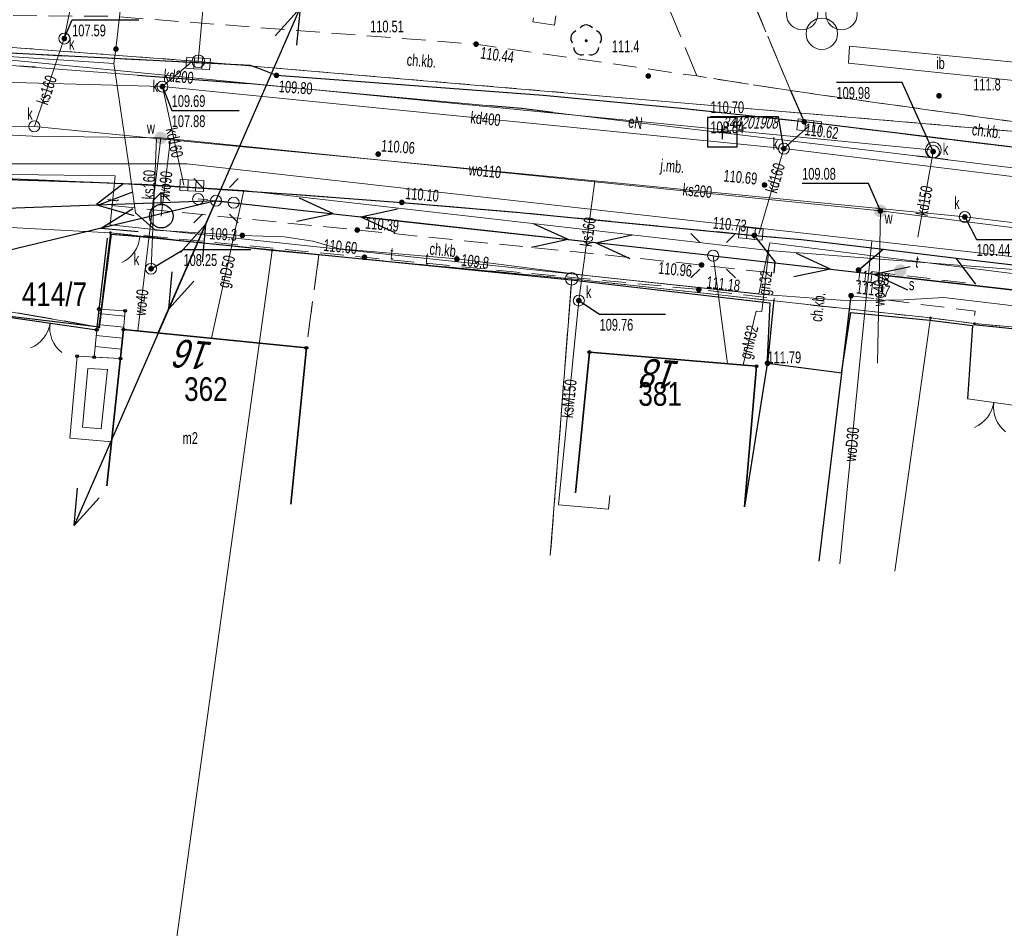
# Model space of a CAD drawing. Header units: inches. Extents: x 6497603 to 6502483, y 5925790 to 5934357.
# Tile 174 of 256: x 6501406 to 6501468, y 5925992 to 5926049. Entities that reach past the tile are written whole.
import ezdxf
from ezdxf.enums import TextEntityAlignment as Align

# ---------------------------------------------------------------- set-up
doc = ezdxf.new("R2010")
doc.units = ezdxf.units.IN
doc.header["$MEASUREMENT"] = 0
for name, pattern in [('1.5_0.75', [2.25, 1.5, -0.75]), ('2.25_0.75', [3, 2.25, -0.75]), ('219-1000', [0, 0]), ('egkk-1000', [3, 2.25, -0.75]), ('egug-1000', [1.5, 0.75, -0.75]), ('otob_1000', [0, 0]), ('otof_1000', [0, 0]), ('suep_nn_1000', [0, 0]), ('supp_1000', [1.25, 0.625, -0.625])]:
    doc.linetypes.add(name, pattern=pattern)
for name, color, linetype in [('202-punkt graniczny', 7, 'Continuous'), ('203-punkt graniczny', 7, 'Continuous'), ('211-numer działki ewidencyjnej', 7, 'Continuous'), ('217-kontur klasyfikacyjny', 7, 'Continuous'), ('218-kontur użytku gruntowego', 7, 'Continuous'), ('219-działka ewidencyjna', 7, 'Continuous'), ('238-Punkt adresowy budynku', 7, 'Continuous'), ('312-budynek ewidencyjny', 7, 'Continuous'), ('312-oznaczenie budynku ewidencyjnego', 7, 'Continuous'), ('312-oznaczenie budynku ewidencyjnego-Atr117', 7, 'Continuous'), ('352-schody', 7, 'Continuous'), ('brama', 7, 'Continuous'), ('chodnik', 7, 'Continuous'), ('chodnik-Atr17', 7, 'Continuous'), ('drzewo liściaste', 7, 'Continuous'), ('furtka', 7, 'Continuous'), ('hydrant', 7, 'Continuous'), ('inna budowla', 7, 'Continuous'), ('inna budowla-Atr17', 7, 'Continuous'), ('jezdnia', 7, 'Continuous'), ('jezdnia-Atr17', 7, 'Continuous'), ('komora podziemna', 7, 'Continuous'), ('kratka ściekowa', 7, 'Continuous'), ('krawężnik', 7, 'Continuous'), ('latarnia', 7, 'Continuous'), ('obszar utwardzony', 7, 'Continuous'), ('obudowa ochronna przewodu', 7, 'Continuous'), ('ogrodzenie trwałe', 7, 'Continuous'), ('pikieta naturalna', 7, 'Continuous'), ('pikieta naturalna-Atr2', 7, 'Continuous'), ('pikieta sztuczna', 7, 'Continuous'), ('pikieta sztuczna-Atr2', 7, 'Continuous'), ('plac gier i zabaw', 7, 'Continuous'), ('przewód elektroenergetyczny niskiego napięcia', 7, 'Continuous'), ('przewód elektroenergetyczny podziemny', 7, 'Continuous'), ('przewód elektroenergetyczny podziemny-Atr1', 7, 'Continuous'), ('przewód gazowy', 7, 'Continuous'), ('przewód gazowy-Atr1', 7, 'Continuous'), ('przewód kanalizacyjny', 7, 'Continuous'), ('przewód kanalizacyjny-Atr1', 7, 'Continuous'), ('przewód telekomunikacyjny podziemny', 7, 'Continuous'), ('przewód telekomunikacyjny podziemny-Atr1', 7, 'Continuous'), ('przewód wodociągowy', 7, 'Continuous'), ('przewód wodociągowy-Atr1', 7, 'Continuous'), ('Punkt budynku', 7, 'Continuous'), ('rzędna', 7, 'Continuous'), ('rzędna-Atr2', 7, 'Continuous'), ('rzędna-Atr3', 7, 'Continuous'), ('studnia kanalizacyjna', 7, 'Continuous'), ('studnia kanalizacyjna-Atr17', 7, 'Continuous'), ('Szczegółowa osnowa geodezyjna pozioma', 7, 'Continuous'), ('Szczegółowa osnowa geodezyjna pozioma-Atr103', 7, 'Continuous'), ('słup przewodów napowietrznych', 7, 'Continuous'), ('urządzenie techniczne sieci specjalnej', 7, 'Continuous'), ('urządzenie techniczne sieci specjalnej-Atr17', 7, 'Continuous'), ('weranda lub ganek', 7, 'Continuous'), ('właz do komory lub kanału - okrągły', 7, 'Continuous'), ('właz do komory lub kanału - okrągły-Atr17', 7, 'Continuous'), ('zasuwa lub zawór', 7, 'Continuous'), ('zasuwa lub zawór-Atr17', 7, 'Continuous')]:
    doc.layers.add(name, color=color, linetype=linetype)
doc.styles.get("Standard").update_dxf_attribs({"font": 'arial.ttf'})
doc.linetypes.add('902-1000', pattern='A,5,0,[1,ksztalty.shx,S=1,R=0,X=0,Y=0],5', length=10)

# ---------------------------------------------------------------- blocks, each defined once
blk = doc.blocks.new('203')
at = {"linetype": 'Continuous', "lineweight": 0}
h = blk.add_hatch(color=0, dxfattribs=at)
edge = h.paths.add_edge_path()
edge.add_arc((0, 0), 0.09, 0, 360)
blk = doc.blocks.new('202')
at = {"color": 0, "linetype": 'Continuous', "lineweight": 0}
blk.add_circle((0, 0), 0.4, dxfattribs=at)
blk = doc.blocks.new('PUNKTBUD')
at = {"color": 0}
blk.add_circle((0, 0), 0.09, dxfattribs=at)
blk = doc.blocks.new('OSSP')
at = {"color": 0}
for p, q in [((-0.939, 0.938), (-0.939, -0.938)), ((-0.939, 0.938), (-0.939, -0.938)), ((0.936, 0.938), (-0.939, 0.938)), ((0.936, 0.938), (-0.939, 0.938)), ((0.936, -0.938), (0.936, 0.938)), ((0.936, -0.938), (0.936, 0.938)), ((0.45, 0), (-0.45, 0)), ((0.45, 0), (-0.45, 0)), ((0, -0.45), (0, 0.45)), ((0, -0.45), (0, 0.45)), ((-0.939, -0.938), (0.936, -0.938)), ((-0.939, -0.938), (0.936, -0.938))]:
    blk.add_line(p, q, dxfattribs=at)
blk = doc.blocks.new('OP021')
at = {"linetype": 'Continuous', "lineweight": 13}
h = blk.add_hatch(color=0, dxfattribs=at)
edge = h.paths.add_edge_path()
edge.add_arc((0, 0), 0.1, 0, 360)
at = {"color": 0, "linetype": 'Continuous', "lineweight": -3}
for centre, start, end in [((0, 0.5), 38.316, 141.684), ((-0.476, 0.154), 110.388, 213.756), ((0.476, 0.154), 326.244, 69.612), ((-0.294, -0.404), 182.272, 285.64), ((0.294, -0.404), 254.36, 357.728), ((0.294, -0.404), 254.36, 357.728)]:
    blk.add_arc(centre, 0.5, start, end, dxfattribs=at)
blk = doc.blocks.new('PW01')
at = {"linetype": 'Continuous', "lineweight": 13}
h = blk.add_hatch(color=0, dxfattribs=at)
edge = h.paths.add_edge_path()
edge.add_arc((0, 0), 0.18, 0, 360)
blk = doc.blocks.new('US15')
at = {"color": 0, "linetype": 'Continuous', "lineweight": 13}
blk.add_circle((0, 0), 0.35, dxfattribs=at)
blk = doc.blocks.new('US25')
at = {"linetype": 'Continuous', "lineweight": 13}
h = blk.add_hatch(color=0, dxfattribs=at)
edge = h.paths.add_edge_path()
edge.add_arc((0, 0), 0.4, 0, 360)
blk = doc.blocks.new('SM01')
at = {"color": 0, "linetype": 'Continuous', "lineweight": 13}
for p, q in [((-0.848, 0.848), (-1.414, 1.414)), ((0.849, 0.848), (1.414, 1.414)), ((-0.848, -0.849), (-1.414, -1.414)), ((0.849, -0.849), (1.414, -1.414))]:
    blk.add_line(p, q, dxfattribs=at)
blk.add_circle((0, 0), 0.35, dxfattribs=at)
blk = doc.blocks.new('SUWH')
at = {"color": 0, "linetype": 'Continuous'}
for p in [(-0.531, 0.969), (0, 0.75), (0.531, 0.969)]:
    blk.add_line(p, (0, 1.5), dxfattribs=at)
blk.add_circle((0, 0), 0.75, dxfattribs=at)
blk = doc.blocks.new('US22')
at = {"color": 0, "linetype": 'Continuous', "lineweight": 0}
blk.add_circle((0, 0), 0.4, dxfattribs=at)
blk = doc.blocks.new('US05')
at = {"color": 0, "linetype": 'Continuous', "lineweight": 13}
for p, q in [((-0.75, -0.35), (-0.75, 0.35)), ((-0.75, 0.35), (-0.25, 0.35)), ((-0.25, -0.35), (-0.25, 0.35)), ((-0.25, 0.35), (0.25, 0.35)), ((0.25, -0.35), (0.25, 0.35)), ((0.25, 0.35), (0.75, 0.35)), ((0.75, -0.35), (0.75, 0.35)), ((-0.75, -0.35), (-0.25, -0.35)), ((-0.25, -0.35), (0.25, -0.35)), ((0.25, -0.35), (0.75, -0.35))]:
    blk.add_line(p, q, dxfattribs=at)
blk = doc.blocks.new('OK02')
at = {"color": 0, "linetype": 'Continuous', "lineweight": 0}
for centre, start, end in [((-2, 0), 0, 60), ((2, 0), 120, 180)]:
    blk.add_arc(centre, 2, start, end, dxfattribs=at)
blk = doc.blocks.new('OK04')
at = {"color": 0, "linetype": 'Continuous', "lineweight": 0}
blk.add_arc((2, 0), 2, 120, 180, dxfattribs=at)
blk = doc.blocks.new('SM05')
at = {"color": 0, "linetype": 'Continuous', "lineweight": 13}
blk.add_circle((0, 0), 0.35, dxfattribs=at)
blk = doc.blocks.new('SUEP1')
at = {"color": 0, "linetype": 'Continuous'}
for p, q in [((7.5, 0), (5.25, 0.75)), ((22.5, 0), (20.25, 0.75)), ((0, 0), (7.5, 0)), ((7.5, 0), (5.25, -0.75)), ((7.5, 0), (22.5, 0)), ((22.5, 0), (20.25, -0.75))]:
    blk.add_line(p, q, dxfattribs=at)
blk = doc.blocks.new('BS04')
at = {"color": 0, "linetype": 'Continuous', "lineweight": 13}
for centre in [(-1.25, 0.25), (1.25, 0.25), (0, -1)]:
    blk.add_circle(centre, 1, dxfattribs=at)

msp = doc.modelspace()

# ---------------------------------------------------------------- linework, layer by layer
at = {"layer": '217-kontur klasyfikacyjny', "color": 3, "linetype": 'egkk-1000', "lineweight": 18, "flags": 128}
for points in [[(6501411.54, 5926035.92), (6501410.81, 5926029.93)], [(6501421.81, 5926034.8), (6501411.54, 5926035.92)], [(6501424.78, 5926034.52), (6501421.81, 5926034.8)], [(6501424.78, 5926034.52), (6501423.98, 5926028.61)], [(6501440.83, 5926032.99), (6501424.78, 5926034.52)], [(6501439.47, 5926015.43), (6501440.83, 5926032.99)], [(6501410.81, 5926029.93), (6501404.69, 5926030.99)], [(6501423.98, 5926028.61), (6501422.99, 5926018.69)]]:
    msp.add_lwpolyline(points, dxfattribs=at)
at = {"layer": '218-kontur użytku gruntowego', "color": 3, "linetype": 'egug-1000', "lineweight": 18, "flags": 128}
for points in [[(6501396.86, 5926048.31), (6501417.12, 5926046.8)], [(6501417.12, 5926046.8), (6501482.59, 5926041.18)], [(6501411.54, 5926035.92), (6501410.81, 5926029.93)], [(6501421.81, 5926034.8), (6501411.54, 5926035.92)], [(6501424.78, 5926034.52), (6501421.81, 5926034.8)], [(6501424.78, 5926034.52), (6501423.98, 5926028.61)], [(6501440.83, 5926032.99), (6501424.78, 5926034.52)], [(6501440.83, 5926032.99), (6501439.47, 5926015.43)], [(6501463.61, 5926030.51), (6501440.83, 5926032.99)], [(6501410.81, 5926029.93), (6501404.69, 5926030.99)], [(6501466.4, 5926030.15), (6501463.61, 5926030.51)], [(6501480.17, 5926028.91), (6501466.4, 5926030.15)], [(6501423.98, 5926028.61), (6501422.99, 5926018.69)]]:
    msp.add_lwpolyline(points, dxfattribs=at)
at = {"layer": '219-działka ewidencyjna', "color": 3, "linetype": '219-1000', "lineweight": 18, "flags": 128}
for points in [[(6501421.15, 5926091.36), (6501417.12, 5926046.8)], [(6501417.12, 5926046.8), (6501396.86, 5926048.31)], [(6501417.12, 5926046.8), (6501482.59, 5926041.18)], [(6501405.19, 5926036.26), (6501411.54, 5926035.92)], [(6501410.81, 5926029.93), (6501411.54, 5926035.92)], [(6501421.81, 5926034.8), (6501411.54, 5926035.92)], [(6501421.81, 5926034.8), (6501401.12, 5925886.01)], [(6501421.81, 5926034.8), (6501440.83, 5926032.99)], [(6501439.47, 5926015.43), (6501440.83, 5926032.99)], [(6501440.83, 5926032.99), (6501463.61, 5926030.51)], [(6501404.69, 5926030.99), (6501410.81, 5926029.93)], [(6501461.34, 5926014.42), (6501463.61, 5926030.51)], [(6501463.61, 5926030.51), (6501466.4, 5926030.15)], [(6501466.4, 5926030.15), (6501480.17, 5926028.91)]]:
    msp.add_lwpolyline(points, dxfattribs=at)
at = {"layer": '312-budynek ewidencyjny', "color": 7, "linetype": 'Continuous', "lineweight": 35, "flags": 128}
for points in [[(6501411.32, 5926019.85), (6501412.37, 5926029.78)], [(6501412.37, 5926029.78), (6501423.98, 5926028.61)], [(6501423.98, 5926028.61), (6501422.99, 5926018.69)], [(6501441.06, 5926019.41), (6501441.95, 5926028.34)], [(6501441.95, 5926028.34), (6501452.56, 5926027.45)], [(6501452.56, 5926027.45), (6501451.81, 5926018.51)]]:
    msp.add_lwpolyline(points, dxfattribs=at)
at = {"layer": '352-schody', "color": 7, "linetype": 'Continuous', "lineweight": 18, "flags": 128}
msp.add_lwpolyline([(6501412.18, 5926027.94), (6501412.37, 5926029.78), (6501412.48, 5926030.96), (6501410.8, 5926031.07), (6501410.67, 5926029.75), (6501410.51, 5926028.02)], close=True, dxfattribs=at)
msp.add_lwpolyline([(6501412.18, 5926027.94), (6501412.37, 5926029.78), (6501412.48, 5926030.96), (6501410.8, 5926031.07), (6501410.67, 5926029.75), (6501410.51, 5926028.02)], close=True, dxfattribs=at)
for points in [[(6501410.772, 5926030.781), (6501412.448, 5926030.62)], [(6501410.703, 5926030.084), (6501412.383, 5926029.923)], [(6501410.636, 5926029.387), (6501412.313, 5926029.227)], [(6501410.572, 5926028.69), (6501412.241, 5926028.531)]]:
    msp.add_lwpolyline(points, dxfattribs=at)
at = {"layer": 'brama', "color": 7, "linetype": 'otob_1000', "lineweight": 18, "flags": 128}
for points in [[(6501410.67, 5926029.75), (6501404.74, 5926030.6)], [(6501469.3, 5926024.9), (6501465.95, 5926025.37)]]:
    msp.add_lwpolyline(points, dxfattribs=at)
at = {"layer": 'chodnik', "color": 7, "linetype": '1.5_0.75', "lineweight": 18, "flags": 128}
for points in [[(6501454.72, 5926044.94), (6501474.82, 5926042.14), (6501482.5, 5926041.39), (6501482.93, 5926042.58), (6501483.42, 5926047.13), (6501483.56, 5926048.46), (6501486.88, 5926078.17), (6501479.83, 5926083.57), (6501480.01, 5926084.9), (6501482.55, 5926084.55), (6501483.53, 5926084.28), (6501484.48, 5926083.88), (6501486, 5926083.07), (6501486.85, 5926082.5), (6501487.65, 5926081.87), (6501488.66, 5926080.77), (6501489.22, 5926079.92), (6501489.7, 5926079), (6501489.87, 5926077.97), (6501489.75, 5926077.47), (6501489.47, 5926077.02), (6501488.88, 5926076.53), (6501488.03, 5926075.98), (6501487.44, 5926075.45), (6501487.3, 5926075.1), (6501487.16, 5926074.62), (6501485.54, 5926059.93), (6501484.36, 5926048.98), (6501484.45, 5926048.32), (6501484.67, 5926047.75), (6501484.94, 5926047.33), (6501485.33, 5926046.92), (6501485.9, 5926046.52), (6501486.18, 5926046.1), (6501486.23, 5926045.33), (6501486.01, 5926042.8), (6501485.8, 5926041.81), (6501485.34, 5926040.86), (6501484.8, 5926040.03), (6501484.13, 5926039.29), (6501483.35, 5926038.63), (6501482.48, 5926038.15), (6501481.54, 5926037.76), (6501480.54, 5926037.56), (6501479.34, 5926037.66), (6501478.23, 5926037.78), (6501477.38, 5926037.87), (6501476.88, 5926038.07), (6501476.44, 5926038.42), (6501476.14, 5926038.86), (6501475.74, 5926039.79), (6501475.46, 5926040.19), (6501475.09, 5926040.47), (6501474.4, 5926040.67), (6501455.59, 5926042.96)], [(6501386.41, 5926056.34), (6501387.29, 5926054.91), (6501386.8, 5926054.01), (6501386.29, 5926052.59), (6501386.49, 5926050.87), (6501387.01, 5926049.99), (6501388.42, 5926048.62), (6501389.96, 5926047.58), (6501391.67, 5926047.21), (6501396.02, 5926047.06), (6501397.05, 5926047.27), (6501398.61, 5926048.59), (6501399.44, 5926049.12), (6501400.39, 5926049.51), (6501401.39, 5926049.73), (6501411.65, 5926049.66), (6501434.76, 5926047.89), (6501448.78, 5926045.87), (6501454.72, 5926044.94), (6501455.59, 5926042.96), (6501447.98, 5926043.79), (6501439.02, 5926044.64), (6501422.08, 5926045.91), (6501421.14, 5926046.29), (6501420.44, 5926046.53), (6501402.25, 5926047.47), (6501401.24, 5926047.42), (6501400.59, 5926047.23), (6501400.04, 5926046.85), (6501398.66, 5926045.67), (6501398.1, 5926045.22), (6501397.32, 5926044.88), (6501396.32, 5926044.76), (6501391.33, 5926044.93), (6501390.24, 5926045.03), (6501389.38, 5926045.36), (6501388.01, 5926046.08), (6501386.81, 5926046.98), (6501385.42, 5926048.46), (6501384.68, 5926049.56), (6501384.24, 5926050.62), (6501384.07, 5926052.63), (6501384.21, 5926053.36), (6501384.62, 5926054.29), (6501385.14, 5926055.01)], [(6501247.25, 5926050.18), (6501263.2, 5926048.84), (6501278.11, 5926047.34), (6501296, 5926045.31), (6501303, 5926044.46), (6501322.88, 5926042.17), (6501330.33, 5926041.36), (6501335.32, 5926040.85), (6501340.29, 5926040.49), (6501343.22, 5926040.32), (6501346.23, 5926040.21), (6501350.24, 5926040.12), (6501352.88, 5926040.08), (6501360.88, 5926040.19), (6501372.91, 5926040.25), (6501386.9, 5926039.99), (6501396.5, 5926039.68), (6501405.3, 5926039.34), (6501412.35, 5926039.04), (6501410.65, 5926037.74), (6501427.21, 5926036.09), (6501441.12, 5926034.7), (6501449.07, 5926033.87), (6501453.69, 5926033.35), (6501453.75, 5926034.06), (6501452.43, 5926035.75), (6501455.42, 5926035.48), (6501460.6, 5926034.87), (6501459.04, 5926033.55), (6501466.48, 5926032.66), (6501465.23, 5926034.3), (6501475.2, 5926033.14), (6501475.13, 5926032.43), (6501475.98, 5926032.29), (6501476.96, 5926031.94), (6501480.24, 5926031), (6501480.88, 5926030.82), (6501482, 5926030.59), (6501499.78, 5926028.37), (6501507.4, 5926027.44), (6501506.15, 5926029.43), (6501514.36, 5926028.5), (6501512.82, 5926026.8), (6501527.38, 5926025.01), (6501527.2, 5926022.88), (6501512.54, 5926024.69), (6501512.47, 5926023.71), (6501505.98, 5926024.34), (6501506.14, 5926025.89), (6501500.03, 5926026.67), (6501499.96, 5926025.66), (6501497.63, 5926025.88), (6501497.71, 5926026.96), (6501481.26, 5926029.02), (6501480.73, 5926029.09), (6501480.24, 5926029.2), (6501476.45, 5926030.36), (6501476.44, 5926030.08), (6501475.02, 5926030.35), (6501475.03, 5926030.82), (6501473.56, 5926030.95), (6501473.31, 5926029.37), (6501466.35, 5926030.09), (6501466.44, 5926030.94), (6501458.57, 5926031.92), (6501457.97, 5926027.02), (6501453.26, 5926027.63), (6501453.65, 5926031.49), (6501453.68, 5926031.75), (6501448.9, 5926032.31), (6501440.84, 5926033.08), (6501427.67, 5926034.36), (6501413.66, 5926035.74), (6501413.65, 5926035.66), (6501411.6, 5926035.82), (6501410.85, 5926029.94), (6501404.82, 5926030.66), (6501404.89, 5926031.94), (6501390.75, 5926032.5), (6501390.58, 5926031.61), (6501376.05, 5926033.27), (6501376.06, 5926037.95), (6501372.7, 5926038), (6501351.36, 5926037.87), (6501351.36, 5926038.32), (6501340.26, 5926038.72), (6501329.38, 5926039.03), (6501323.65, 5926039.37), (6501312.4, 5926040.5), (6501312.43, 5926040.92), (6501302.02, 5926042.46), (6501297.11, 5926043.22), (6501276.95, 5926045.65), (6501264.04, 5926047), (6501249.82, 5926048.37), (6501247.03, 5926048.39)]]:
    msp.add_lwpolyline(points, close=True, dxfattribs=at)
at = {"layer": 'furtka', "color": 7, "linetype": 'otof_1000', "lineweight": 18, "flags": 128}
msp.add_lwpolyline([(6501413.41, 5926035.67), (6501411.5, 5926035.83)], dxfattribs=at)
at = {"layer": 'inna budowla', "color": 7, "linetype": 'Continuous', "lineweight": 18, "flags": 128}
msp.add_lwpolyline([(6501458.4, 5926046.68), (6501458.47, 5926047.77), (6501470.44, 5926046.6), (6501470.31, 5926045.44)], close=True, dxfattribs=at)
at = {"layer": 'jezdnia', "color": 7, "linetype": '2.25_0.75', "lineweight": 18, "flags": 128}
for points in [[(6501443.01, 5926059.89), (6501448.7, 5926059.3), (6501449.24, 5926058.06), (6501454.72, 5926044.94), (6501448.78, 5926045.87)], [(6501420.44, 5926046.53), (6501421.14, 5926046.29), (6501422.08, 5926045.91), (6501439.02, 5926044.64), (6501447.98, 5926043.79), (6501455.59, 5926042.96), (6501474.4, 5926040.67), (6501475.09, 5926040.47), (6501475.46, 5926040.19), (6501475.74, 5926039.79), (6501476.14, 5926038.86), (6501476.44, 5926038.42), (6501476.88, 5926038.07), (6501477.38, 5926037.87), (6501478.23, 5926037.78), (6501477.95, 5926035.47), (6501477.57, 5926032.83), (6501475.2, 5926033.14), (6501465.23, 5926034.3), (6501460.6, 5926034.87), (6501455.42, 5926035.48), (6501452.43, 5926035.75), (6501437.53, 5926037.21), (6501430.04, 5926037.84), (6501423.05, 5926038.37), (6501417.08, 5926038.76), (6501412.35, 5926039.04), (6501405.3, 5926039.34), (6501402.25, 5926047.47)]]:
    msp.add_lwpolyline(points, close=True, dxfattribs=at)
at = {"layer": 'komora podziemna', "color": 34, "linetype": 'Continuous', "lineweight": 18, "flags": 128}
msp.add_lwpolyline([(6501463.42, 5926040.83), (6501463.32, 5926041.01), (6501463.29, 5926041.22), (6501463.36, 5926041.42), (6501463.49, 5926041.57), (6501463.68, 5926041.66), (6501463.89, 5926041.66), (6501464.08, 5926041.58), (6501464.22, 5926041.42), (6501464.29, 5926041.23), (6501464.27, 5926041.02), (6501464.16, 5926040.84), (6501464, 5926040.71), (6501463.79, 5926040.67), (6501463.59, 5926040.71)], close=True, dxfattribs=at)
at = {"layer": 'krawężnik', "color": 7, "linetype": 'Continuous', "lineweight": 25, "flags": 128}
for points in [[(6501474.4, 5926040.67), (6501455.59, 5926042.96), (6501447.98, 5926043.79), (6501439.02, 5926044.64), (6501422.08, 5926045.91), (6501421.14, 5926046.29), (6501420.44, 5926046.53), (6501402.25, 5926047.47)], [(6501454.72, 5926044.94), (6501455.59, 5926042.96)], [(6501303, 5926044.46), (6501322.88, 5926042.17), (6501330.33, 5926041.36), (6501335.32, 5926040.85), (6501340.29, 5926040.49), (6501343.22, 5926040.32), (6501346.23, 5926040.21), (6501350.24, 5926040.12), (6501352.88, 5926040.08), (6501360.88, 5926040.19), (6501372.91, 5926040.25), (6501386.9, 5926039.99), (6501396.5, 5926039.68), (6501405.3, 5926039.34), (6501412.35, 5926039.04), (6501417.08, 5926038.76), (6501423.05, 5926038.37), (6501430.04, 5926037.84), (6501437.53, 5926037.21), (6501452.43, 5926035.75), (6501455.42, 5926035.48), (6501460.6, 5926034.87), (6501465.23, 5926034.3), (6501475.2, 5926033.14)], [(6501410.65, 5926037.74), (6501412.35, 5926039.04)], [(6501404.89, 5926031.94), (6501404.82, 5926030.66), (6501410.85, 5926029.94), (6501411.6, 5926035.82), (6501413.65, 5926035.66)], [(6501453.69, 5926033.35), (6501453.75, 5926034.06), (6501452.43, 5926035.75)], [(6501459.04, 5926033.55), (6501460.6, 5926034.87)], [(6501466.48, 5926032.66), (6501465.23, 5926034.3)], [(6501453.68, 5926031.75), (6501453.65, 5926031.49), (6501453.26, 5926027.63), (6501457.97, 5926027.02), (6501458.57, 5926031.92)], [(6501466.35, 5926030.09), (6501473.31, 5926029.37)]]:
    msp.add_lwpolyline(points, dxfattribs=at)
at = {"layer": 'obszar utwardzony', "color": 7, "linetype": '2.25_0.75', "lineweight": 18, "flags": 128}
msp.add_lwpolyline([(6501438.64, 5926051.45), (6501440.02, 5926051.28), (6501439.74, 5926049.1), (6501438.36, 5926049.3)], close=True, dxfattribs=at)
at = {"layer": 'obudowa ochronna przewodu', "color": 7, "linetype": 'Continuous', "lineweight": 25, "flags": 128}
for points in [[(6501406.79, 5926046.42), (6501406.29, 5926046.46), (6501405.79, 5926046.5)], [(6501413.25, 5926045.93), (6501420.23, 5926045.39)], [(6501439.63, 5926043.56), (6501437.64, 5926043.8), (6501435.65, 5926043.98)], [(6501464.7, 5926040.55), (6501463.71, 5926040.67), (6501462.72, 5926040.79)]]:
    msp.add_lwpolyline(points, dxfattribs=at)
at = {"layer": 'ogrodzenie trwałe', "color": 7, "linetype": '902-1000', "lineweight": 25, "flags": 128}
for points in [[(6501397, 5926031.72), (6501410.67, 5926029.75), (6501411.35, 5926035.57)], [(6501413.41, 5926035.67), (6501440.79, 5926032.92), (6501453.4, 5926031.47), (6501453.21, 5926027.44)], [(6501457.96, 5926027.01), (6501458.56, 5926030.85), (6501463.56, 5926030.37), (6501466.27, 5926030.03), (6501465.95, 5926025.37)], [(6501453.21, 5926027.44), (6501451.79, 5926018.53)], [(6501457.96, 5926027.01), (6501456.51, 5926015.07)]]:
    msp.add_lwpolyline(points, dxfattribs=at)
at = {"layer": 'plac gier i zabaw', "color": 7, "linetype": '1.5_0.75', "lineweight": 18, "flags": 128}
msp.add_lwpolyline([(6501454.72, 5926044.94), (6501449.24, 5926058.06), (6501448.7, 5926059.3), (6501470.61, 5926056.53), (6501471.38, 5926056.73), (6501475.56, 5926055.67), (6501474.77, 5926048.37), (6501475.33, 5926048.14), (6501474.9, 5926043.6), (6501474.82, 5926042.14)], close=True, dxfattribs=at)
at = {"layer": 'przewód elektroenergetyczny niskiego napięcia', "color": 1, "linetype": 'suep_nn_1000', "lineweight": 18, "flags": 128}
for points in [[(6501418.24, 5926037.95), (6501373.14, 5926036.3)], [(6501418.24, 5926037.95), (6501382.69, 5926029.45)], [(6501418.24, 5926037.95), (6501414.58, 5926029.56)], [(6501418.24, 5926037.95), (6501449.81, 5926034.46)], [(6501449.81, 5926034.46), (6501482.36, 5926030.73)], [(6501449.81, 5926034.46), (6501450.72, 5926027.6)]]:
    msp.add_lwpolyline(points, dxfattribs=at)
at = {"layer": 'przewód elektroenergetyczny podziemny', "color": 1, "linetype": 'Continuous', "lineweight": 18, "flags": 128}
msp.add_lwpolyline([(6501479.39, 5926038.73), (6501463.71, 5926040.67), (6501439.63, 5926043.56), (6501437.64, 5926043.8), (6501435.65, 5926043.98), (6501420.23, 5926045.39), (6501413.25, 5926045.93), (6501406.29, 5926046.46), (6501402.34, 5926046.8), (6501401.99, 5926038.86), (6501401.95, 5926037.86), (6501396.24, 5926037.96), (6501390.24, 5926037.91), (6501376.99, 5926037.81), (6501376.49, 5926037.81), (6501375.99, 5926037.81), (6501372.41, 5926037.79), (6501371.77, 5926036.11), (6501372.64, 5926035.88), (6501373.14, 5926036.3)], dxfattribs=at)
at = {"layer": 'przewód gazowy', "color": 40, "linetype": 'Continuous', "lineweight": 18, "flags": 128}
for points in [[(6501226.83, 5926058.31), (6501237.39, 5926057.1), (6501242.05, 5926056.57), (6501253.21, 5926055.29), (6501271.41, 5926053.42), (6501300.36, 5926049.47), (6501304.74, 5926048.72), (6501319.82, 5926047.3), (6501328.49, 5926046.57), (6501348.64, 5926045.34), (6501357.32, 5926045), (6501357.1, 5926039.26), (6501370.86, 5926039.1), (6501392.47, 5926039.68), (6501413.55, 5926039.01), (6501420.01, 5926038.6), (6501453.34, 5926034.79), (6501476.82, 5926032.96)], [(6501420.01, 5926038.6), (6501417.96, 5926029.22)], [(6501453.34, 5926034.79), (6501452.9, 5926030.91), (6501452.55, 5926030.93)], [(6501452.55, 5926030.93), (6501451.71, 5926027.52)]]:
    msp.add_lwpolyline(points, dxfattribs=at)
at = {"layer": 'przewód kanalizacyjny', "color": 34, "linetype": 'Continuous', "lineweight": 18, "flags": 128}
for points in [[(6501413.46, 5926072), (6501408.61, 5926048.25)], [(6501224.04, 5926054.21), (6501247.45, 5926052.3), (6501253.93, 5926051.78), (6501283.04, 5926049.44), (6501299.54, 5926047.61), (6501302.72, 5926047.26), (6501319.57, 5926045.39), (6501325.38, 5926044.75), (6501338.44, 5926043.3), (6501350.84, 5926043.19), (6501362.54, 5926043.08), (6501367.44, 5926043.03), (6501395.24, 5926042.78), (6501406.71, 5926042.67), (6501414.47, 5926041.91), (6501442.29, 5926039.21), (6501465.79, 5926036.92)], [(6501406.71, 5926042.67), (6501408.61, 5926048.25)], [(6501463.79, 5926041.17), (6501396.98, 5926047.68)], [(6501414.84, 5926045.2), (6501416.6, 5926046.68)], [(6501389.72, 5926045.89), (6501414.84, 5926045.2)], [(6501414.84, 5926045.2), (6501454.3, 5926041.26)], [(6501414.84, 5926045.2), (6501416.2, 5926038.93)], [(6501454.3, 5926041.26), (6501455.91, 5926042.71)], [(6501414.12, 5926033.63), (6501414.47, 5926041.91)], [(6501452.72, 5926035.83), (6501454.3, 5926041.26)], [(6501454.3, 5926041.26), (6501480.37, 5926038.07)], [(6501463.79, 5926041.17), (6501462.8, 5926035.63)], [(6501441.28, 5926031.61), (6501442.29, 5926039.21)], [(6501465.79, 5926036.92), (6501474.43, 5926035.88), (6501489.52, 5926034.07), (6501529.85, 5926029.23), (6501550.99, 5926026.63), (6501578.58, 5926023.24), (6501587.71, 5926022.14), (6501597.34, 5926020.98), (6501620.07, 5926018.25), (6501623.64, 5926018.02)], [(6501443.25, 5926019.23), (6501443.17, 5926018.36), (6501439.98, 5926018.65), (6501441.28, 5926031.61)]]:
    msp.add_lwpolyline(points, dxfattribs=at)
at = {"layer": 'przewód telekomunikacyjny podziemny', "color": 30, "linetype": 'Continuous', "lineweight": 18, "flags": 128}
for points in [[(6501411.75, 5926046.66), (6501411.89, 5926047.58), (6501412.71, 5926054.88), (6501414.42, 5926057.82), (6501417.31, 5926061.66), (6501422.34, 5926069.66), (6501424.58, 5926073.2)], [(6501404.12, 5926047.17), (6501411.75, 5926046.66), (6501412.74, 5926039.93), (6501413.14, 5926037.19), (6501414.37, 5926036.09), (6501419.91, 5926035.75), (6501422.57, 5926035.65), (6501424.4, 5926035.38), (6501426.08, 5926034.9), (6501433.54, 5926034.25), (6501442.12, 5926033.17), (6501452.76, 5926032.01), (6501458.46, 5926031.59), (6501461.93, 5926031.65), (6501464.46, 5926031.81), (6501469.79, 5926031.18)], [(6501494.7, 5926030.43), (6501479.99, 5926031.91), (6501453.4, 5926035.27), (6501452.7, 5926032.04), (6501411.52, 5926036.41), (6501411.83, 5926039.54), (6501392.33, 5926039.79), (6501376.23, 5926039.46)]]:
    msp.add_lwpolyline(points, dxfattribs=at)
at = {"layer": 'przewód wodociągowy', "color": 5, "linetype": 'Continuous', "lineweight": 18, "flags": 128}
for points in [[(6501221.47, 5926050.28), (6501243.38, 5926050.49), (6501269.69, 5926049.5), (6501273.38, 5926049.22), (6501303.02, 5926044.19), (6501356.59, 5926040.08), (6501401.74, 5926040.29), (6501416.39, 5926040.29), (6501459.88, 5926035.4), (6501484.3, 5926032.65)], [(6501395.11, 5926042.62), (6501406.6, 5926042.04), (6501414.73, 5926041.94), (6501460.43, 5926037.3), (6501474.93, 5926035.47), (6501490.16, 5926033.67), (6501517.91, 5926030.24), (6501551.44, 5926026.11), (6501588.35, 5926021.76), (6501605.17, 5926019.68), (6501619.96, 5926017.54), (6501661.6, 5926016.23)], [(6501414.73, 5926041.94), (6501413.27, 5926029.69)], [(6501414.77, 5926036.97), (6501415.36, 5926041.88)], [(6501460.43, 5926037.3), (6501460.25, 5926027.63)], [(6501459.88, 5926035.4), (6501457.86, 5926014.89)]]:
    msp.add_lwpolyline(points, dxfattribs=at)
at = {"layer": 'rzędna-Atr2', "color": 7, "flags": 128}
for points in [[(6501408.61, 5926048.25), (6501409.11, 5926049.43), (6501413.337, 5926049.43)], [(6501414.84, 5926045.2), (6501415.43, 5926043.67), (6501419.705, 5926043.67)], [(6501463.78, 5926041.07), (6501461.82, 5926045.46), (6501457.641, 5926045.46)], [(6501454.3, 5926041.26), (6501453.96, 5926043.28), (6501449.637, 5926043.28)], [(6501460.43, 5926037.3), (6501459.68, 5926039.05), (6501455.461, 5926039.05)], [(6501465.79, 5926036.92), (6501466.54, 5926035.49), (6501470.863, 5926035.49)], [(6501414.12, 5926033.63), (6501416.18, 5926034.85), (6501420.455, 5926034.85)], [(6501441.28, 5926031.61), (6501442.6, 5926030.74), (6501446.779, 5926030.74)]]:
    msp.add_lwpolyline(points, dxfattribs=at)
at = {"layer": 'słup przewodów napowietrznych', "color": 7, "linetype": 'supp_1000', "lineweight": 18, "flags": 128}
msp.add_lwpolyline([(6501417.11, 5926038.06), (6501419.36, 5926037.83)], dxfattribs=at)
at = {"layer": 'weranda lub ganek', "color": 0, "linetype": 'CONTINUOUS', "lineweight": 18}
for p, q in [((6501408.96, 5926022.88), (6501409.43, 5926028.08)), ((6501409.43, 5926028.08), (6501412.18, 5926027.94)), ((6501412.18, 5926027.94), (6501411.62, 5926022.65)), ((6501409.775, 5926023.563), (6501410.111, 5926027.294)), ((6501410.111, 5926027.294), (6501411.351, 5926027.231)), ((6501411.351, 5926027.231), (6501410.952, 5926023.461)), ((6501410.952, 5926023.461), (6501409.775, 5926023.563)), ((6501411.62, 5926022.65), (6501408.96, 5926022.88))]:
    msp.add_line(p, q, dxfattribs=at)

# ---------------------------------------------------------------- block references
at = {"layer": '202-punkt graniczny', "color": 7, "linetype": 'Continuous', "lineweight": 18}
for p in [(6501417.12, 5926046.8), (6501440.83, 5926032.99)]:
    msp.add_blockref('202', p, dxfattribs=at)
at = {"layer": '203-punkt graniczny', "color": 7, "linetype": 'Continuous', "lineweight": 18}
for p in [(6501411.54, 5926035.92), (6501463.61, 5926030.51), (6501410.81, 5926029.93), (6501466.4, 5926030.15)]:
    msp.add_blockref('203', p, dxfattribs=at)
at = {"layer": '203-punkt graniczny', "color": 3, "linetype": 'Continuous', "lineweight": 18}
msp.add_blockref('203', (6501421.81, 5926034.8), dxfattribs=at)
at = {"layer": 'brama', "color": 7, "linetype": 'Continuous', "lineweight": 18}
for p, rotation in [((6501407.705, 5926030.175), 171.843), ((6501467.625, 5926025.135), 172.014)]:
    msp.add_blockref('OK02', p, dxfattribs=dict(at, rotation=rotation))
at = {"layer": 'drzewo liściaste', "color": 94, "linetype": 'Continuous', "lineweight": 18}
msp.add_blockref('OP021', (6501441.75, 5926048.11), dxfattribs=at)
at = {"layer": 'furtka', "color": 7, "linetype": 'Continuous', "lineweight": 18, "rotation": 175.212}
msp.add_blockref('OK04', (6501413.41, 5926035.67), dxfattribs=at)
at = {"layer": 'hydrant', "color": 5, "linetype": 'Continuous', "lineweight": 18}
msp.add_blockref('SUWH', (6501414.77, 5926036.97), dxfattribs=at)
at = {"layer": 'kratka ściekowa', "color": 34, "linetype": 'Continuous', "lineweight": 18}
for p, rotation in [((6501417.11, 5926046.66), 355.98), ((6501455.91, 5926042.71), 353.241), ((6501416.71, 5926038.91), 357.455), ((6501452.21, 5926035.87), 353.908)]:
    msp.add_blockref('US05', p, dxfattribs=dict(at, rotation=rotation))
at = {"layer": 'latarnia', "color": 7, "linetype": 'Continuous', "lineweight": 18}
for p in [(6501418.24, 5926037.95), (6501449.81, 5926034.46)]:
    msp.add_blockref('SM01', p, dxfattribs=at)
at = {"layer": 'pikieta naturalna', "color": 7, "linetype": 'Continuous', "lineweight": 13}
for p in [(6501445.69, 5926045.87), (6501464.15, 5926044.61)]:
    msp.add_blockref('PW01', p, dxfattribs=at)
at = {"layer": 'pikieta sztuczna', "color": 7, "linetype": 'Continuous', "lineweight": 13}
for p in [(6501434.76, 5926047.89), (6501422.08, 5926045.91), (6501455.59, 5926042.96), (6501428.54, 5926040.91), (6501453.07, 5926038.95), (6501430.04, 5926037.84), (6501427.21, 5926036.09), (6501452.43, 5926035.75), (6501427.67, 5926034.36), (6501449.07, 5926033.87), (6501459.04, 5926033.55), (6501448.9, 5926032.31), (6501458.57, 5926031.92), (6501453.26, 5926027.63)]:
    msp.add_blockref('PW01', p, dxfattribs=at)
at = {"layer": 'plac gier i zabaw', "color": 7, "linetype": 'Continuous', "lineweight": 18}
msp.add_blockref('BS04', (6501456.71, 5926049.55), dxfattribs=at)
at = {"layer": 'przewód elektroenergetyczny niskiego napięcia', "color": 1, "linetype": 'Continuous', "lineweight": 18}
for p, rotation in [((6501414.58, 5926029.56), 66.43199999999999), ((6501418.24, 5926037.95), 182.0949999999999), ((6501418.24, 5926037.95), 193.447), ((6501418.24, 5926037.95), 353.692), ((6501418.24, 5926037.95), 246.432), ((6501449.81, 5926034.46), 173.692), ((6501449.81, 5926034.46), 353.463), ((6501482.36, 5926030.73), 173.463)]:
    msp.add_blockref('SUEP1', p, dxfattribs=dict(at, rotation=rotation))
at = {"layer": 'Punkt budynku', "color": 5, "linetype": 'Continuous', "lineweight": 13}
for p in [(6501410.8, 5926031.07), (6501412.48, 5926030.96), (6501410.67, 5926029.75), (6501412.37, 5926029.78), (6501423.98, 5926028.61), (6501409.43, 5926028.08), (6501410.51, 5926028.02), (6501412.18, 5926027.94), (6501441.95, 5926028.34), (6501452.56, 5926027.45)]:
    msp.add_blockref('PUNKTBUD', p, dxfattribs=at)
at = {"layer": 'rzędna', "color": 34, "linetype": 'Continuous', "lineweight": 18}
for p in [(6501408.61, 5926048.25), (6501414.84, 5926045.2), (6501454.3, 5926041.26), (6501463.78, 5926041.07), (6501465.79, 5926036.92), (6501414.12, 5926033.63), (6501441.28, 5926031.61)]:
    msp.add_blockref('PW01', p, dxfattribs=at)
at = {"layer": 'rzędna', "color": 30, "linetype": 'Continuous', "lineweight": 18}
for p in [(6501411.89, 5926047.58), (6501419.91, 5926035.75), (6501433.54, 5926034.25)]:
    msp.add_blockref('PW01', p, dxfattribs=at)
at = {"layer": 'rzędna', "color": 5, "linetype": 'Continuous', "lineweight": 18}
msp.add_blockref('PW01', (6501460.43, 5926037.3), dxfattribs=at)
at = {"layer": 'studnia kanalizacyjna', "color": 34, "linetype": 'Continuous', "lineweight": 18}
for p in [(6501408.61, 5926048.25), (6501414.84, 5926045.2), (6501406.71, 5926042.67), (6501454.3, 5926041.26), (6501465.79, 5926036.92), (6501414.12, 5926033.63), (6501441.28, 5926031.61)]:
    msp.add_blockref('US15', p, dxfattribs=at)
at = {"layer": 'Szczegółowa osnowa geodezyjna pozioma', "color": 7, "linetype": 'Continuous', "lineweight": 13}
msp.add_blockref('OSSP', (6501450.399, 5926042.306), dxfattribs=at)
at = {"layer": 'słup przewodów napowietrznych', "color": 7, "linetype": 'Continuous', "lineweight": 18}
for p in [(6501417.11, 5926038.06), (6501419.36, 5926037.83)]:
    msp.add_blockref('SM05', p, dxfattribs=at)
at = {"layer": 'urządzenie techniczne sieci specjalnej', "color": 7, "linetype": 'Continuous', "lineweight": 18}
msp.add_blockref('US25', (6501461.69, 5926033.51), dxfattribs=at)
at = {"layer": 'właz do komory lub kanału - okrągły', "color": 7, "linetype": 'Continuous', "lineweight": 18}
msp.add_blockref('US22', (6501463.78, 5926041.07), dxfattribs=at)
at = {"layer": 'zasuwa lub zawór', "color": 5, "linetype": 'Continuous', "lineweight": 18}
for p in [(6501414.73, 5926041.94), (6501460.43, 5926037.3)]:
    msp.add_blockref('US25', p, dxfattribs=at)

# ---------------------------------------------------------------- texts
at = {"layer": '211-numer działki ewidencyjnej', "color": 3, "linetype": 'Continuous', "lineweight": 18, "width": 0.79}
msp.add_text('414/7', height=1.5, dxfattribs=at).set_placement((6501405.91, 5926032.76), align=Align.TOP_LEFT)
at = {"layer": '238-Punkt adresowy budynku', "color": 7, "linetype": 'Continuous', "lineweight": 18, "oblique": 15, "width": 0.79}
for s, rotation, p in [('16', 175.079, (6501417, 5926029.06)), ('18', 175.612, (6501446.65, 5926027.84))]:
    msp.add_text(s, height=1.8, rotation=rotation, dxfattribs=at).set_placement(p, align=Align.CENTER)
at = {"layer": '312-oznaczenie budynku ewidencyjnego', "color": 7, "linetype": 'Continuous', "lineweight": 18, "width": 0.79}
for s, p in [('362', (6501416.22, 5926025.24)), ('381', (6501445.06, 5926024.93))]:
    msp.add_text(s, height=1.5, dxfattribs=at).set_placement(p)
at = {"layer": '312-oznaczenie budynku ewidencyjnego-Atr117', "color": 7, "width": 0.667}
msp.add_text('m2', height=0.75, dxfattribs=at).set_placement((6501416.61, 5926022.88), align=Align.MIDDLE_CENTER)
at = {"layer": 'chodnik-Atr17', "color": 7, "width": 0.667}
for rotation, p in [(355.712, (6501430.33, 5926046.53)), (353.058, (6501466.21, 5926042.12)), (354.448, (6501431.77, 5926034.53)), (83.019, (6501456.71, 5926030.23))]:
    msp.add_text('ch.kb.', height=0.75, rotation=rotation, dxfattribs=at).set_placement(p)
at = {"layer": 'inna budowla-Atr17', "color": 7, "width": 0.667}
msp.add_text('ib', height=0.75, dxfattribs=at).set_placement((6501463.97, 5926046.31))
at = {"layer": 'jezdnia-Atr17', "color": 7, "width": 0.667}
msp.add_text('j.mb.', height=0.75, rotation=354.581, dxfattribs=at).set_placement((6501446.47, 5926040.21), align=Align.MIDDLE_LEFT)
at = {"layer": 'pikieta naturalna-Atr2', "color": 7, "width": 0.667}
for s, p in [('111.4', (6501443.38, 5926047.38)), ('111.8', (6501466.32, 5926044.95))]:
    msp.add_text(s, height=0.75, dxfattribs=at).set_placement(p)
at = {"layer": 'pikieta sztuczna-Atr2', "color": 7, "width": 0.667}
for s, p in [('110.51', (6501428.03, 5926048.64)), ('111.79', (6501453.26, 5926027.63))]:
    msp.add_text(s, height=0.75, dxfattribs=at).set_placement(p)
for s, rotation, p in [('110.44', 351.82, (6501434.99, 5926046.99)), ('109.80', 355.712, (6501422.21, 5926044.85)), ('110.62', 353.058, (6501455.59, 5926042.12)), ('110.06', 355.664, (6501428.71, 5926041.08)), ('110.10', 355.192, (6501430.23, 5926038.06)), ('110.39', 354.293, (6501427.69, 5926036.19)), ('110.73', 354.404, (6501449.76, 5926036.19)), ('110.60', 354.374, (6501425.04, 5926034.77)), ('110.96', 354.543, (6501446.3, 5926033.32)), ('111.18', 353.318, (6501449.35, 5926032.42)), ('111.08', 352.901, (6501458.84, 5926032.84)), ('111.07', 352.901, (6501458.86, 5926032.07))]:
    msp.add_text(s, height=0.75, rotation=rotation, dxfattribs=at).set_placement(p)
msp.add_text('110.69', height=0.75, rotation=354.404, dxfattribs=at).set_placement((6501450.48, 5926039.55), align=Align.MIDDLE_LEFT)
at = {"layer": 'przewód elektroenergetyczny podziemny-Atr1', "color": 1, "width": 0.667}
msp.add_text('eN', height=0.75, rotation=353.156, dxfattribs=at).set_placement((6501444.43, 5926042.98), align=Align.MIDDLE_LEFT)
at = {"layer": 'przewód gazowy-Atr1', "color": 40, "width": 0.667}
for s, rotation, p in [('gnD50', 77.686, (6501418.67, 5926032.45)), ('gn32', 83.53, (6501453.02, 5926031.96)), ('gnM32', 76.209, (6501451.82, 5926027.94))]:
    msp.add_text(s, height=0.75, rotation=rotation, dxfattribs=at).set_placement(p, align=Align.MIDDLE_LEFT)
at = {"layer": 'przewód kanalizacyjny-Atr1', "color": 34, "width": 0.667}
for s, rotation, p in [('kd200', 354.435, (6501414.92, 5926045.93)), ('ks160', 71.196, (6501407.2, 5926044.1)), ('kd400', 354.298, (6501434.41, 5926043.25)), ('kd160', 282.238, (6501415.41, 5926042.57)), ('kd160', 73.776, (6501453.49, 5926038.48)), ('ks200', 354.434, (6501447.88, 5926038.67)), ('kd150', 79.868, (6501463.05, 5926037.01)), ('ks160', 82.43, (6501441.74, 5926035.05)), ('ksM150', 84.272, (6501440.53, 5926024.17))]:
    msp.add_text(s, height=0.75, rotation=rotation, dxfattribs=at).set_placement(p, align=Align.MIDDLE_LEFT)
msp.add_text('ks160', height=0.75, rotation=87.579, dxfattribs=at).set_placement((6501414.31, 5926038.02))
at = {"layer": 'przewód telekomunikacyjny podziemny-Atr1', "color": 30, "width": 0.667}
for rotation, p in [(84.343, (6501411.67, 5926037.89)), (355.02, (6501429.31, 5926034.62)), (353.942, (6501431.54, 5926034.29)), (352.798, (6501462.67, 5926034.1))]:
    msp.add_text('t', height=0.75, rotation=rotation, dxfattribs=at).set_placement(p, align=Align.MIDDLE_LEFT)
at = {"layer": 'przewód wodociągowy-Atr1', "color": 5, "width": 0.667}
for s, rotation, p in [('wo90', 83.148, (6501414.914, 5926038.166)), ('wo110', 354.203, (6501434.297, 5926039.953)), ('wo40', 83.203, (6501413.39, 5926030.66)), ('wo40', 88.933, (6501460.32, 5926031.25)), ('woD30', 84.396, (6501458.5, 5926021.4))]:
    msp.add_text(s, height=0.75, rotation=rotation, dxfattribs=at).set_placement(p, align=Align.MIDDLE_LEFT)
at = {"layer": 'rzędna-Atr2', "color": 34, "width": 0.667}
for s, p in [('109.69', (6501415.43, 5926043.678)), ('110.70', (6501449.637, 5926043.287))]:
    msp.add_text(s, height=0.75, dxfattribs=at).set_placement(p, align=Align.BOTTOM_LEFT)
at = {"layer": 'rzędna-Atr2', "color": 5, "width": 0.667}
msp.add_text('109.08', height=0.75, dxfattribs=at).set_placement((6501455.461, 5926039.058), align=Align.BOTTOM_LEFT)
at = {"layer": 'rzędna-Atr2', "color": 30, "width": 0.667}
for s, rotation, p in [('109.3', 356.488, (6501417.83, 5926035.88)), ('109.8', 352.825, (6501433.83, 5926034.21))]:
    msp.add_text(s, height=0.75, rotation=rotation, dxfattribs=at).set_placement(p, align=Align.MIDDLE_LEFT)
at = {"layer": 'rzędna-Atr3', "color": 34, "width": 0.667}
for s, p in [('107.59', (6501409.11, 5926048.162)), ('109.98', (6501457.641, 5926044.192)), ('107.88', (6501415.43, 5926042.402)), ('108.84', (6501449.637, 5926042.012)), ('109.44', (6501466.54, 5926034.223)), ('108.25', (6501416.18, 5926033.582)), ('109.76', (6501442.6, 5926029.473))]:
    msp.add_text(s, height=0.75, dxfattribs=at).set_placement(p, align=Align.BOTTOM_LEFT)
at = {"layer": 'studnia kanalizacyjna-Atr17', "color": 34, "width": 0.667}
for p in [(6501408.91, 5926047.54), (6501414.21, 5926044.85), (6501406.25, 5926043.09), (6501453.58, 5926041.2), (6501465.11, 5926037.43), (6501413.02, 5926033.87), (6501441.73, 5926031.78)]:
    msp.add_text('k', height=0.75, dxfattribs=at).set_placement(p)
at = {"layer": 'Szczegółowa osnowa geodezyjna pozioma-Atr103', "color": 7, "oblique": 15, "width": 0.667}
msp.add_text('344201908', height=0.75, dxfattribs=at).set_placement((6501450.399, 5926042.306), align=Align.BOTTOM_LEFT)
at = {"layer": 'urządzenie techniczne sieci specjalnej-Atr17', "color": 7, "width": 0.667}
msp.add_text('s', height=0.75, dxfattribs=at).set_placement((6501462.24, 5926032.27))
at = {"layer": 'właz do komory lub kanału - okrągły-Atr17', "color": 7, "width": 0.667}
msp.add_text('k', height=0.75, dxfattribs=at).set_placement((6501464.39, 5926040.85))
at = {"layer": 'zasuwa lub zawór-Atr17', "color": 5, "width": 0.667}
for p in [(6501413.86, 5926042.2), (6501460.7, 5926036.49)]:
    msp.add_text('w', height=0.75, dxfattribs=at).set_placement(p)

doc.saveas('drawing.dxf')
